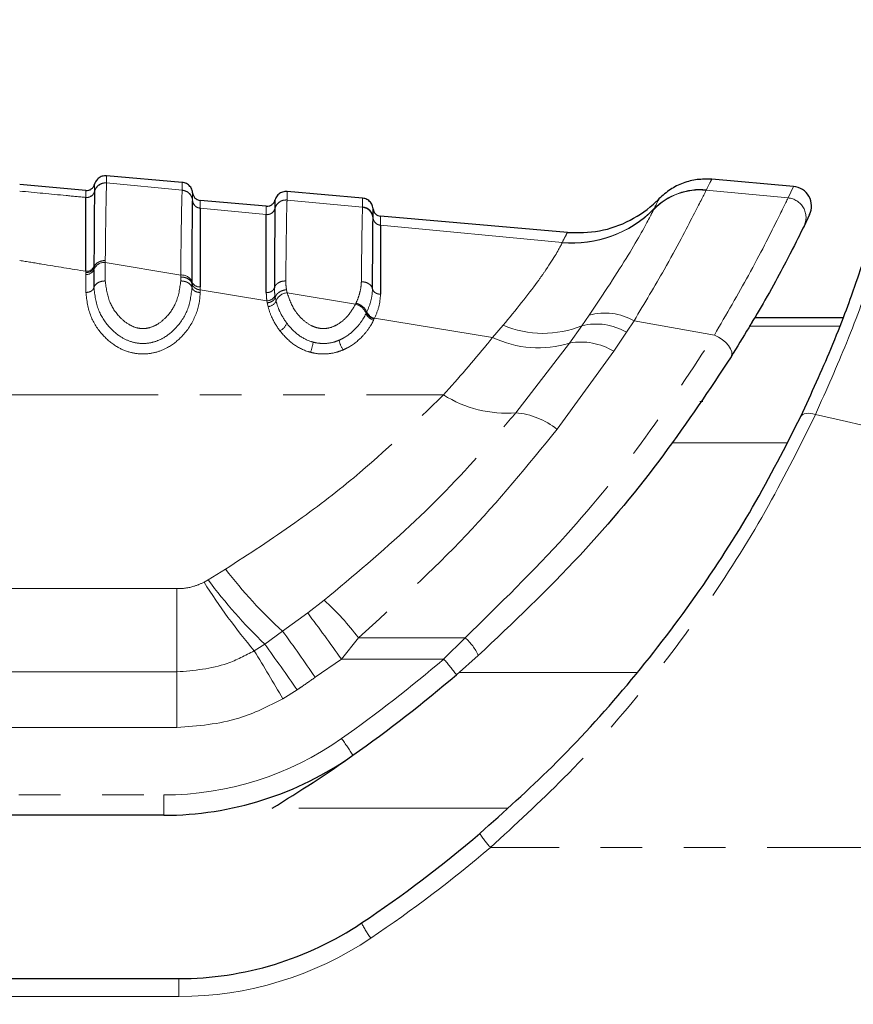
# Paper-space layout 'Wall Base Bracket' of a CAD drawing. Header units: millimetres. Extents: x 245 to 9339, y 492 to 8064.
# Tile 10 of 57: x 693 to 719, y 2523 to 2553. Entities that reach past the tile are written whole.
import ezdxf

# ---------------------------------------------------------------- set-up
doc = ezdxf.new("R2010")
doc.units = ezdxf.units.MM
doc.linetypes.add('PHANTOM', pattern=[12.7, 6.35, -1.27, 1.27, -1.27, 1.27, -1.27])
doc.layers.add('COMPONENT_GEOMETRY', color=7, linetype='Continuous')
doc.styles.add('SLDTEXTSTYLE0', font='TXT', dxfattribs={"width": 0.75})
doc.dimstyles.new('SLDDIMSTYLE0', dxfattribs={"dimtxt": 50, "dimasz": 3.302, "dimexe": 0, "dimexo": 0.0625, "dimgap": 12.5, "dimtad": 0, "dimtih": 1, "dimtoh": 1, "dimdec": 0, "dimrnd": 1e-09, "dimzin": 12, "dimdsep": 46, "dimtxsty": 'SLDTEXTSTYLE0', "dimsah": 1, "dimcen": 0.09, "dimadec": 0, "dimazin": 3, "dimtfac": 1, "dimtdec": 0, "dimtofl": 0, "dimtmove": 0, "dimatfit": 3, "dimfxl": 1, "dimfrac": 2, "dimtolj": 1, "dimtzin": 12, "dimarcsym": 0})
doc.dimstyles.new('SLDDIMSTYLE2', dxfattribs={"dimtxt": 3.175, "dimasz": 3.302, "dimexe": 0, "dimexo": 0.0625, "dimgap": 0.79375, "dimtad": 0, "dimtih": 1, "dimtoh": 1, "dimdec": 1, "dimrnd": 1e-09, "dimzin": 12, "dimdsep": 46, "dimtxsty": 'SLDTEXTSTYLE0', "dimsah": 1, "dimcen": 0.09, "dimadec": 0, "dimazin": 3, "dimtfac": 1, "dimtdec": 1, "dimtofl": 0, "dimtmove": 0, "dimatfit": 3, "dimfxl": 1, "dimfrac": 2, "dimtolj": 1, "dimtzin": 12, "dimarcsym": 0})

# ---------------------------------------------------------------- blocks, each defined once
blk = doc.blocks.new('_D_21')
at = {"layer": 'COMPONENT_GEOMETRY', "color": 7}
for p, q in [((4545.083, 2838.729), (4868.32, 2838.729)), ((4865.145, 2838.729), (4865.145, 1750.167)), ((4865.145, 656.565), (4865.145, 1745.127)), ((713.955, 656.565), (4868.32, 656.565))]:
    blk.add_line(p, q, dxfattribs=at)
for points in [[(4865.145, 2838.729), (4864.637, 2835.427), (4865.653, 2835.427)], [(4865.145, 656.565), (4865.653, 659.867), (4864.637, 659.867)]]:
    blk.add_solid(points, dxfattribs=at)
at = {"layer": 'COMPONENT_GEOMETRY', "color": 7, "insert": (4858.694, 1749.219), "char_height": 3.175, "attachment_point": 1, "style": 'SLDTEXTSTYLE0'}
blk.add_mtext('2182.2', dxfattribs=at)
blk = doc.blocks.new('_D_23')
at = {"layer": 'COMPONENT_GEOMETRY', "color": 7}
for p, q in [((4544.13, 2838.245), (4544.13, 979.41)), ((713.185, 669.335), (713.185, 985.76)), ((713.185, 982.585), (2554.769, 982.585)), ((4544.13, 982.585), (2702.546, 982.585))]:
    blk.add_line(p, q, dxfattribs=at)
for points in [[(713.185, 982.585), (716.487, 982.077), (716.487, 983.093)], [(4544.13, 982.585), (4540.828, 983.093), (4540.828, 982.077)]]:
    blk.add_solid(points, dxfattribs=at)
at = {"layer": 'COMPONENT_GEOMETRY', "color": 7, "insert": (2554.769, 1007.35), "char_height": 50, "attachment_point": 1, "style": 'SLDTEXTSTYLE0'}
blk.add_mtext('3831', dxfattribs=at)

psp = doc.layouts.new('Wall Base Bracket')

# ---------------------------------------------------------------- linework, layer by layer
at = {"color": 7, "linetype": 'Continuous', "lineweight": 25}
for p, q in [((698.385, 2548.338), (696.082, 2548.54)), ((695.449, 2548.093), (693.431, 2548.27)), ((717.023, 2548.213), (714.527, 2548.432)), ((703.885, 2547.857), (701.582, 2548.058)), ((700.949, 2547.612), (698.931, 2547.789)), ((703.885, 2547.579), (703.885, 2547.582)), ((710.126, 2546.809), (704.431, 2547.307)), ((717.512, 2547.357), (717.342, 2547.005)), ((704.203, 2547.26), (704.203, 2547.262)), ((695.695, 2545.683), (695.695, 2545.128)), ((698.685, 2545.128), (698.685, 2545.246)), ((718.523, 2544.21), (715.842, 2544.21)), ((706.746, 2533.323), (707.411, 2533.905)), ((697.822, 2529.036), (673.085, 2529.036)), ((671.085, 2524.056), (698.285, 2524.056))]:
    psp.add_line(p, q, dxfattribs=at)
at = {"color": 8, "linetype": 'PHANTOM', "lineweight": 18}
for p, q in [((696.082, 2548.324), (696.082, 2548.321)), ((698.385, 2548.102), (696.082, 2548.321)), ((716.855, 2547.865), (717.023, 2548.213)), ((695.449, 2547.878), (695.449, 2547.88)), ((695.449, 2547.875), (695.449, 2547.878)), ((695.713, 2548.066), (695.713, 2548.064)), ((695.713, 2548.064), (695.713, 2548.061)), ((698.385, 2548.1), (698.385, 2548.102)), ((714.362, 2548.103), (714.36, 2548.098)), ((716.855, 2547.865), (714.36, 2548.098)), ((714.367, 2548.114), (714.362, 2548.103)), ((698.703, 2547.78), (698.703, 2547.783)), ((698.703, 2547.778), (698.703, 2547.78)), ((701.213, 2547.798), (701.213, 2547.797)), ((701.582, 2547.802), (701.582, 2547.8)), ((703.885, 2547.582), (701.582, 2547.8)), ((698.931, 2547.554), (698.931, 2547.552)), ((698.931, 2547.552), (698.931, 2547.55)), ((700.949, 2547.359), (698.931, 2547.55)), ((700.949, 2547.357), (700.949, 2547.359)), ((700.949, 2547.354), (700.949, 2547.357)), ((701.213, 2547.544), (701.213, 2547.542)), ((701.213, 2547.542), (701.213, 2547.54)), ((712.76, 2547.513), (712.762, 2547.519)), ((712.762, 2547.519), (712.768, 2547.53)), ((704.203, 2547.258), (704.203, 2547.26)), ((704.431, 2547.034), (704.431, 2547.031)), ((704.431, 2547.031), (704.431, 2547.03)), ((709.97, 2546.508), (704.431, 2547.03)), ((709.967, 2546.499), (709.97, 2546.508)), ((695.695, 2545.779), (695.695, 2545.74)), ((696.04, 2545.955), (696.04, 2545.896)), ((696.04, 2545.896), (696.04, 2545.333)), ((696.04, 2545.896), (698.34, 2545.512)), ((695.448, 2545.588), (695.449, 2545.627)), ((695.448, 2545.53), (695.448, 2545.588)), ((695.448, 2544.981), (695.448, 2545.53)), ((695.695, 2545.74), (695.695, 2545.683)), ((698.34, 2545.333), (698.34, 2545.453)), ((698.685, 2545.246), (698.685, 2545.303)), ((698.931, 2545.152), (698.931, 2545.059)), ((698.932, 2545.059), (698.932, 2544.981)), ((698.932, 2545.059), (700.968, 2544.727)), ((701.213, 2544.889), (701.222, 2544.831)), ((701.565, 2545.066), (701.585, 2544.97)), ((701.585, 2544.97), (703.668, 2544.623)), ((700.978, 2544.665), (700.968, 2544.727)), ((701.003, 2544.551), (700.978, 2544.665)), ((701.222, 2544.831), (701.245, 2544.725)), ((703.668, 2544.623), (703.683, 2544.655)), ((703.991, 2544.338), (704.008, 2544.372)), ((704.008, 2544.372), (704.017, 2544.391)), ((710.572, 2543.968), (710.794, 2544.286)), ((704.241, 2544.173), (704.222, 2544.136)), ((704.25, 2544.193), (704.241, 2544.173)), ((704.25, 2544.193), (707.847, 2543.61)), ((707.847, 2543.61), (708.17, 2543.979)), ((710.197, 2543.439), (710.572, 2543.968)), ((712.16, 2544.117), (711.929, 2543.769)), ((712.16, 2544.117), (714.608, 2543.683)), ((711.929, 2543.769), (711.54, 2543.188)), ((718.424, 2543.951), (715.689, 2543.951)), ((708.555, 2541.312), (710.197, 2543.439)), ((711.54, 2543.188), (709.814, 2540.807)), ((678.6, 2541.857), (706.351, 2541.857)), ((716.815, 2540.393), (713.326, 2540.393)), ((699.176, 2536.213), (699.706, 2536.542)), ((699.052, 2536.143), (699.176, 2536.213)), ((679.645, 2535.948), (698.223, 2535.948)), ((698.223, 2533.408), (698.223, 2535.948)), ((702.212, 2535.206), (702.717, 2535.595)), ((701.447, 2534.648), (702.212, 2535.206)), ((700.9, 2534.256), (701.447, 2534.648)), ((703.761, 2534.452), (703.237, 2533.8)), ((703.761, 2534.452), (707.012, 2534.452)), ((707.012, 2534.452), (706.356, 2533.8)), ((700.581, 2534.051), (700.9, 2534.256)), ((703.237, 2533.8), (702.442, 2533.244)), ((706.356, 2533.8), (703.237, 2533.8)), ((679.645, 2533.408), (698.223, 2533.408)), ((698.223, 2531.714), (698.223, 2533.408)), ((706.82, 2533.386), (712.238, 2533.386)), ((701.886, 2532.861), (701.455, 2532.588)), ((698.223, 2531.714), (679.645, 2531.714)), ((673.085, 2529.657), (697.822, 2529.657)), ((697.822, 2529.036), (697.822, 2529.657)), ((708.291, 2529.253), (701.13, 2529.253)), ((747.972, 2528.056), (707.783, 2528.056)), ((698.285, 2524.056), (698.285, 2523.508)), ((698.285, 2523.508), (671.085, 2523.508))]:
    psp.add_line(p, q, dxfattribs=at)
at = {"color": 8, "linetype": 'PHANTOM', "lineweight": 18, "flags": 128}
for points in [[(715.116, 2543.014), (715.14, 2543.084), (715.136, 2543.168), (715.102, 2543.262), (715.04, 2543.359), (714.955, 2543.455), (714.851, 2543.544), (714.733, 2543.622), (714.608, 2543.683)], [(717.691, 2541.259), (717.614, 2541.28), (717.54, 2541.293), (717.469, 2541.297), (717.405, 2541.293), (717.349, 2541.28), (717.301, 2541.259), (717.265, 2541.23), (717.24, 2541.194)]]:
    psp.add_lwpolyline(points, dxfattribs=at)
at = {"color": 8, "linetype": 'PHANTOM', "lineweight": 18}
for centre, radius, start, end in [((696.051, 2547.972), 0.35, 84.9712, 165.3569), ((695.471, 2548.129), 0.25, 264.9787, 345.3342), ((695.471, 2548.124), 0.25, 265.0031, 345.3383), ((698.355, 2547.754), 0.35, 4.6718, 85.0788), ((714.18, 2546.11), 1.997, 84.834, 135.3301), ((714.182, 2546.115), 1.996, 84.8248, 135.3162), ((714.186, 2546.127), 1.995, 84.8105, 135.3058), ((698.952, 2547.803), 0.25, 184.6717, 265.0787), ((698.952, 2547.799), 0.25, 184.695, 265.0679), ((701.551, 2547.451), 0.35, 84.9675, 165.3383), ((716.802, 2547.267), 0.6, 334.0842, 84.9672), ((700.971, 2547.608), 0.25, 264.9748, 345.3207), ((700.971, 2547.603), 0.25, 264.9898, 345.3203), ((710.283, 2549.974), 3.489, 264.8057, 315.2829), ((710.285, 2549.986), 3.492, 264.8194, 315.3097), ((704.452, 2547.283), 0.25, 184.6847, 265.0918), ((704.452, 2547.278), 0.25, 184.7036, 265.0813), ((695.471, 2545.865), 0.239, 264.5045, 339.0742), ((696.008, 2545.562), 0.336, 84.5993, 158.9158), ((695.471, 2545.769), 0.24, 264.5993, 338.9158), ((698.373, 2545.177), 0.337, 22.0074, 95.6068), ((698.909, 2545.392), 0.241, 201.6492, 275.3496), ((700.971, 2544.988), 0.261, 269.2741, 337.6609), ((701.606, 2544.583), 0.388, 93.1707, 158.4912), ((700.987, 2544.828), 0.277, 273.1224, 338.2469), ((703.571, 2544.187), 0.447, 19.6719, 77.4316), ((704.292, 2544.448), 0.32, 200.1897, 257.4439), ((704.311, 2544.501), 0.313, 200.4854, 258.8957), ((711.276, 2542.574), 1.778, 60.1914, 105.7429), ((701.221, 2544.158), 0.368, 291.6022, 341.8017), ((709.384, 2546.866), 3.132, 247.2046, 292.2924), ((711.004, 2542.19), 1.829, 59.6355, 103.6556), ((701.313, 2543.58), 1.069, 336.742, 353.9336), ((703.888, 2543.641), 0.726, 189.1035, 214.5169), ((709.238, 2546.49), 3.198, 244.2151, 287.4484), ((710.54, 2541.558), 1.911, 58.4617, 100.3397), ((708.261, 2544.854), 3.553, 237.4856, 274.7479), ((708.34, 2538.956), 2.366, 51.4564, 84.7868), ((711.125, 2545.291), 14.385, 217.4582, 227.7208), ((712.652, 2546.352), 16.864, 216.9539, 225.8258), ((715.41, 2546.498), 19.36, 212.3327, 220.009), ((696.305, 2528.693), 9.421, 37.6767, 47.1039), ((660.381, 2503.612), 52.421, 35.1616, 37.0632), ((657.269, 2502.275), 54.77, 34.433, 36.2331), ((705.921, 2533.235), 1.634, 24.2106, 48.1212), ((655.857, 2501.401), 55.752, 34.3515, 36.1074), ((647.12, 2501.129), 62.785, 30.06943, 31.62518), ((678.918, 2565.838), 42.182, 305.2171, 310.5774), ((701.255, 2529.225), 6.853, 36.7341, 41.8869), ((697.822, 2539.057), 9.4, 270, 305.2171), ((697.007, 2526.782), 7.746, 31.8128, 36.3794), ((709.374, 2529.601), 2.218, 210.2258, 224.1437), ((682.185, 2558.008), 39.4, 303.855, 310.5181), ((706.21, 2526.851), 2.598, 205.0423, 216.9851), ((698.285, 2534.008), 10.5, 270, 303.855)]:
    psp.add_arc(centre, radius, start, end, dxfattribs=at)
at = {"color": 7, "linetype": 'Continuous', "lineweight": 25}
for centre, radius, start, end in [((716.971, 2547.616), 0.6, 334.4366, 85), ((703.855, 2547.234), 0.35, 4.6847, 85.0919), ((678.918, 2565.818), 42.782, 305.2171, 310.5774), ((697.822, 2539.036), 10, 270, 305.2171), ((678.918, 2565.818), 42.782, 301.2777, 305.2171), ((682.185, 2558.056), 38.9, 303.855, 310.5181), ((698.285, 2534.056), 10, 270, 303.855)]:
    psp.add_arc(centre, radius, start, end, dxfattribs=at)
for points, knots in [([(696.082, 2548.54), (696.036, 2548.538), (695.944, 2548.536), (695.821, 2548.465), (695.744, 2548.373), (695.721, 2548.304), (695.713, 2548.279)], [0, 0, 0, 0, 0.279636, 0.559272, 0.838908, 1, 1, 1, 1]), ([(698.703, 2548.018), (698.699, 2548.044), (698.689, 2548.115), (698.629, 2548.22), (698.52, 2548.311), (698.43, 2548.329), (698.385, 2548.338)], [0, 0, 0, 0, 0.161092, 0.440728, 0.720364, 1, 1, 1, 1]), ([(695.449, 2545.627), (695.449, 2545.686), (695.449, 2546.067), (695.449, 2546.627), (695.449, 2547.49), (695.449, 2547.715), (695.449, 2547.875)], [0, 0, 0, 0, 0.0466064, 0.2962956, 0.499313, 1, 1, 1, 1]), ([(695.713, 2548.061), (695.713, 2548.055), (695.71, 2547.978), (695.706, 2547.624), (695.7, 2546.802), (695.697, 2546.228), (695.695, 2545.84), (695.695, 2545.779)], [0, 0, 0, 0, 0.038183, 0.500666, 0.703622, 0.953369, 1, 1, 1, 1]), ([(701.582, 2548.058), (701.536, 2548.057), (701.444, 2548.055), (701.321, 2547.984), (701.244, 2547.891), (701.221, 2547.823), (701.213, 2547.798)], [0, 0, 0, 0, 0.279636, 0.559272, 0.838908, 1, 1, 1, 1]), ([(698.685, 2545.303), (698.686, 2545.39), (698.688, 2545.815), (698.691, 2546.422), (698.697, 2547.358), (698.7, 2547.602), (698.703, 2547.778)], [0, 0, 0, 0, 0.062027, 0.301058, 0.495826, 1, 1, 1, 1]), ([(701.213, 2547.797), (701.213, 2547.791), (701.213, 2547.784), (701.213, 2547.714), (701.213, 2547.617), (701.213, 2547.544)], [0, 0, 0, 0, 0.3238367, 0.4937919, 1, 1, 1, 1]), ([(704.203, 2547.536), (704.199, 2547.562), (704.189, 2547.634), (704.129, 2547.739), (704.02, 2547.829), (703.93, 2547.848), (703.885, 2547.857)], [0, 0, 0, 0, 0.161092, 0.440728, 0.720364, 1, 1, 1, 1]), ([(704.203, 2547.26), (704.199, 2547.286), (704.189, 2547.357), (704.129, 2547.461), (704.02, 2547.552), (703.93, 2547.57), (703.885, 2547.579)], [0, 0, 0, 0, 0.161052, 0.440701, 0.720351, 1, 1, 1, 1]), ([(710.126, 2546.809), (710.456, 2546.807), (711.116, 2546.804), (712.058, 2547.148), (712.636, 2547.553), (712.897, 2547.813), (712.926, 2547.842)], [0, 0, 0, 0, 0.3200088, 0.6400176, 0.9600265, 1, 1, 1, 1]), ([(698.931, 2547.55), (698.931, 2547.546), (698.931, 2547.471), (698.931, 2547.107), (698.931, 2546.243), (698.931, 2545.65), (698.931, 2545.237), (698.931, 2545.152)], [0, 0, 0, 0, 0.0237849, 0.5040366, 0.6987849, 0.9379242, 1, 1, 1, 1]), ([(700.949, 2544.976), (700.949, 2545.366), (700.949, 2546.009), (700.949, 2546.943), (700.949, 2547.183), (700.949, 2547.354)], [0, 0, 0, 0, 0.305943, 0.504043, 1, 1, 1, 1]), ([(701.213, 2547.54), (701.213, 2547.539), (701.21, 2547.462), (701.207, 2547.103), (701.201, 2546.182), (701.198, 2545.524), (701.196, 2545.124)], [0, 0, 0, 0, 0.007962, 0.495763, 0.693873, 1, 1, 1, 1]), ([(704.203, 2547.262), (704.203, 2547.341), (704.203, 2547.445), (704.203, 2547.521), (704.203, 2547.53), (704.203, 2547.536)], [0, 0, 0, 0, 0.498209, 0.65934, 1, 1, 1, 1]), ([(704.188, 2545.087), (704.189, 2545.275), (704.191, 2545.718), (704.196, 2546.593), (704.2, 2547.119), (704.203, 2547.237), (704.203, 2547.258)], [0, 0, 0, 0, 0.155855, 0.367463, 0.888474, 1, 1, 1, 1]), ([(704.431, 2547.03), (704.431, 2547.01), (704.431, 2546.898), (704.431, 2546.389), (704.431, 2545.54), (704.431, 2545.109), (704.431, 2544.927)], [0, 0, 0, 0, 0.1114205, 0.6322798, 0.8440097, 1, 1, 1, 1]), ([(717.342, 2547.005), (717.254, 2546.828), (717.08, 2546.472), (716.285, 2544.937), (715.481, 2543.614), (715.116, 2543.014)], [0, 0, 0, 0, 0.3525532, 0.7063709, 1, 1, 1, 1]), ([(717.24, 2541.194), (717.567, 2541.909), (718.308, 2543.531), (718.964, 2545.373), (719.097, 2545.78), (719.164, 2545.984)], [0, 0, 0, 0, 0.282335, 0.640707, 1, 1, 1, 1]), ([(715.689, 2543.951), (715.713, 2543.991), (715.76, 2544.07), (715.824, 2544.179), (715.835, 2544.198), (715.842, 2544.21)], [0, 0, 0, 0, 0.250222, 0.500444, 1, 1, 1, 1]), ([(715.116, 2543.014), (714.457, 2542.022), (713.117, 2540.006), (710.53, 2536.864), (708.471, 2534.911), (707.411, 2533.905)], [0, 0, 0, 0, 0.3195668, 0.6495312, 1, 1, 1, 1]), ([(707.458, 2528.484), (708.202, 2529.15), (709.789, 2530.569), (712.004, 2533.002), (714.061, 2535.678), (715.861, 2538.479), (716.776, 2540.28), (717.24, 2541.194)], [0, 0, 0, 0, 0.17898, 0.381353, 0.587791, 0.790711, 1, 1, 1, 1])]:
    psp.add_open_spline(points, degree=3, knots=knots, dxfattribs=at)
at = {"color": 8, "linetype": 'PHANTOM', "lineweight": 18}
for points, knots in [([(696.082, 2548.54), (696.082, 2548.54), (696.082, 2548.539), (696.082, 2548.524), (696.082, 2548.478), (696.082, 2548.418), (696.082, 2548.35), (696.082, 2548.324)], [0, 0, 0, 0, 0.04475, 0.3480765, 0.4997344, 0.8031202, 1, 1, 1, 1]), ([(696.082, 2548.324), (696.036, 2548.322), (695.944, 2548.32), (695.821, 2548.249), (695.744, 2548.157), (695.721, 2548.089), (695.713, 2548.064)], [0, 0, 0, 0, 0.279621, 0.559243, 0.838864, 1, 1, 1, 1]), ([(695.713, 2548.279), (695.713, 2548.269), (695.713, 2548.256), (695.713, 2548.171), (695.713, 2548.106), (695.713, 2548.066)], [0, 0, 0, 0, 0.5019241, 0.6843452, 1, 1, 1, 1]), ([(696.082, 2548.321), (696.081, 2548.308), (696.077, 2548.254), (696.071, 2548.044), (696.063, 2547.67), (696.054, 2547.085), (696.046, 2546.441), (696.04, 2545.955)], [0, 0, 0, 0, 0.078702, 0.324589, 0.496687, 0.620034, 1, 1, 1, 1]), ([(698.385, 2548.102), (698.385, 2548.112), (698.385, 2548.166), (698.385, 2548.228), (698.385, 2548.293), (698.385, 2548.331), (698.385, 2548.336), (698.385, 2548.338)], [0, 0, 0, 0, 0.061922, 0.352279, 0.497453, 0.787868, 1, 1, 1, 1]), ([(714.527, 2548.432), (714.524, 2548.426), (714.515, 2548.409), (714.427, 2548.233), (714.367, 2548.114)], [0, 0, 0, 0, 0.32125, 1, 1, 1, 1]), ([(695.449, 2547.88), (695.249, 2547.899), (694.576, 2547.963), (693.903, 2548.027), (693.431, 2548.072)], [0, 0, 0, 0, 0.297159, 1, 1, 1, 1]), ([(695.449, 2547.88), (695.449, 2547.921), (695.449, 2547.985), (695.449, 2548.07), (695.449, 2548.083), (695.449, 2548.093)], [0, 0, 0, 0, 0.315656, 0.498077, 1, 1, 1, 1]), ([(698.34, 2545.512), (698.345, 2545.972), (698.353, 2546.663), (698.362, 2547.263), (698.373, 2547.819), (698.379, 2547.978), (698.385, 2548.1)], [0, 0, 0, 0, 0.328466, 0.492618, 0.610176, 1, 1, 1, 1]), ([(698.703, 2547.78), (698.699, 2547.806), (698.689, 2547.877), (698.629, 2547.982), (698.52, 2548.072), (698.43, 2548.09), (698.385, 2548.1)], [0, 0, 0, 0, 0.161045, 0.440696, 0.720348, 1, 1, 1, 1]), ([(698.703, 2547.783), (698.703, 2547.85), (698.703, 2547.94), (698.703, 2548.005), (698.703, 2548.013), (698.703, 2548.018)], [0, 0, 0, 0, 0.497444, 0.671476, 1, 1, 1, 1]), ([(701.582, 2548.058), (701.582, 2548.056), (701.582, 2548.051), (701.582, 2548), (701.582, 2547.918), (701.582, 2547.838), (701.582, 2547.802)], [0, 0, 0, 0, 0.221137, 0.499684, 0.778766, 1, 1, 1, 1]), ([(714.36, 2548.098), (714.263, 2547.908), (714.071, 2547.53), (713.254, 2545.95), (712.48, 2544.653), (712.16, 2544.117)], [0, 0, 0, 0, 0.373601, 0.740943, 1, 1, 1, 1]), ([(698.931, 2547.789), (698.931, 2547.784), (698.931, 2547.776), (698.931, 2547.712), (698.931, 2547.621), (698.931, 2547.554)], [0, 0, 0, 0, 0.328526, 0.502557, 1, 1, 1, 1]), ([(700.949, 2547.359), (700.949, 2547.431), (700.949, 2547.528), (700.949, 2547.598), (700.949, 2547.607), (700.949, 2547.612)], [0, 0, 0, 0, 0.498522, 0.665896, 1, 1, 1, 1]), ([(701.582, 2547.802), (701.536, 2547.801), (701.444, 2547.799), (701.321, 2547.728), (701.244, 2547.636), (701.221, 2547.567), (701.213, 2547.542)], [0, 0, 0, 0, 0.279624, 0.559248, 0.838872, 1, 1, 1, 1]), ([(701.582, 2547.8), (701.58, 2547.762), (701.573, 2547.616), (701.56, 2546.884), (701.548, 2545.785), (701.543, 2545.334)], [0, 0, 0, 0, 0.167171, 0.658602, 1, 1, 1, 1]), ([(703.847, 2545.309), (703.852, 2545.746), (703.86, 2546.492), (703.871, 2547.161), (703.879, 2547.477), (703.883, 2547.554), (703.885, 2547.579)], [0, 0, 0, 0, 0.360245, 0.616478, 0.87209, 1, 1, 1, 1]), ([(703.885, 2547.582), (703.885, 2547.621), (703.885, 2547.706), (703.885, 2547.794), (703.885, 2547.848), (703.885, 2547.854), (703.885, 2547.857)], [0, 0, 0, 0, 0.229155, 0.497999, 0.767356, 1, 1, 1, 1]), ([(712.768, 2547.53), (712.839, 2547.67), (712.922, 2547.833), (712.926, 2547.841), (712.926, 2547.842)], [0, 0, 0, 0, 0.858737, 1, 1, 1, 1]), ([(714.608, 2543.683), (714.974, 2544.313), (715.784, 2545.707), (716.583, 2547.309), (716.764, 2547.679), (716.855, 2547.865)], [0, 0, 0, 0, 0.291567, 0.64553, 1, 1, 1, 1]), ([(704.431, 2547.307), (704.431, 2547.301), (704.431, 2547.292), (704.431, 2547.216), (704.431, 2547.112), (704.431, 2547.034)], [0, 0, 0, 0, 0.340661, 0.501792, 1, 1, 1, 1]), ([(710.794, 2544.286), (711.225, 2544.938), (712.082, 2546.235), (712.621, 2547.238), (712.724, 2547.443), (712.76, 2547.513)], [0, 0, 0, 0, 0.3986557, 0.7924475, 1, 1, 1, 1]), ([(709.97, 2546.508), (710.015, 2546.595), (710.106, 2546.771), (710.119, 2546.796), (710.126, 2546.809)], [0, 0, 0, 0, 0.493573, 1, 1, 1, 1]), ([(708.17, 2543.979), (708.551, 2544.447), (709.04, 2545.048), (709.645, 2545.917), (709.906, 2546.351), (709.957, 2546.475), (709.967, 2546.499)], [0, 0, 0, 0, 0.369773, 0.474126, 0.896691, 1, 1, 1, 1]), ([(719.683, 2546.326), (719.611, 2546.11), (719.467, 2545.679), (718.787, 2543.729), (718.026, 2542.015), (717.691, 2541.259)], [0, 0, 0, 0, 0.358423, 0.7169, 1, 1, 1, 1]), ([(693.432, 2545.956), (693.658, 2545.919), (694.329, 2545.809), (695.002, 2545.699), (695.449, 2545.627)], [0, 0, 0, 0, 0.3365034, 1, 1, 1, 1]), ([(696.04, 2545.955), (695.994, 2545.952), (695.903, 2545.944), (695.787, 2545.884), (695.718, 2545.811), (695.701, 2545.759), (695.695, 2545.74)], [0, 0, 0, 0, 0.279684, 0.559369, 0.839055, 1, 1, 1, 1]), ([(698.34, 2545.453), (698.34, 2545.454), (698.34, 2545.473), (698.34, 2545.493), (698.34, 2545.512)], [0, 0, 0, 0, 0.009627, 1, 1, 1, 1]), ([(696.04, 2545.333), (695.994, 2545.33), (695.902, 2545.322), (695.786, 2545.265), (695.718, 2545.195), (695.701, 2545.146), (695.695, 2545.128)], [0, 0, 0, 0, 0.279636, 0.559272, 0.838908, 1, 1, 1, 1]), ([(696.04, 2545.333), (696.066, 2545.119), (696.113, 2544.738), (696.411, 2544.275), (696.722, 2544.011), (696.984, 2543.897), (697.211, 2543.87), (697.436, 2543.91), (697.68, 2544.028), (697.965, 2544.276), (698.262, 2544.725), (698.311, 2545.106), (698.34, 2545.333)], [0, 0, 0, 0, 0.181549, 0.323795, 0.40885, 0.462296, 0.504185, 0.545984, 0.60056, 0.677304, 0.807908, 1, 1, 1, 1]), ([(698.34, 2545.453), (698.386, 2545.45), (698.477, 2545.442), (698.593, 2545.385), (698.662, 2545.314), (698.679, 2545.264), (698.685, 2545.246)], [0, 0, 0, 0, 0.279619, 0.559239, 0.838858, 1, 1, 1, 1]), ([(698.34, 2545.333), (698.386, 2545.33), (698.477, 2545.322), (698.593, 2545.265), (698.662, 2545.195), (698.679, 2545.146), (698.685, 2545.128)], [0, 0, 0, 0, 0.279636, 0.559272, 0.838908, 1, 1, 1, 1]), ([(698.931, 2545.059), (698.902, 2545.064), (698.844, 2545.075), (698.767, 2545.118), (698.708, 2545.176), (698.693, 2545.222), (698.685, 2545.246)], [0, 0, 0, 0, 0.249979, 0.499967, 0.749972, 1, 1, 1, 1]), ([(701.543, 2545.334), (701.497, 2545.33), (701.406, 2545.323), (701.289, 2545.265), (701.22, 2545.193), (701.202, 2545.143), (701.196, 2545.124)], [0, 0, 0, 0, 0.279647, 0.559295, 0.838942, 1, 1, 1, 1]), ([(701.543, 2545.334), (701.544, 2545.304), (701.544, 2545.245), (701.552, 2545.156), (701.561, 2545.096), (701.565, 2545.066)], [0, 0, 0, 0, 0.335805, 0.671409, 1, 1, 1, 1]), ([(703.683, 2544.655), (703.69, 2544.67), (703.728, 2544.754), (703.784, 2544.907), (703.835, 2545.111), (703.843, 2545.243), (703.847, 2545.309)], [0, 0, 0, 0, 0.069953, 0.379787, 0.68987, 1, 1, 1, 1]), ([(704.188, 2545.087), (704.182, 2545.106), (704.167, 2545.159), (704.099, 2545.234), (703.984, 2545.296), (703.893, 2545.305), (703.847, 2545.309)], [0, 0, 0, 0, 0.16106, 0.440707, 0.720353, 1, 1, 1, 1]), ([(698.932, 2544.981), (698.931, 2544.957), (698.928, 2544.714), (698.816, 2544.247), (698.461, 2543.682), (698.013, 2543.319), (697.592, 2543.142), (697.189, 2543.086), (696.765, 2543.145), (696.326, 2543.342), (695.895, 2543.718), (695.532, 2544.293), (695.478, 2544.737), (695.448, 2544.981)], [0, 0, 0, 0, 0.015176, 0.154016, 0.287928, 0.380186, 0.440103, 0.499621, 0.560833, 0.630065, 0.72299, 0.848336, 1, 1, 1, 1]), ([(695.695, 2545.128), (695.722, 2544.9), (695.772, 2544.487), (696.101, 2543.96), (696.478, 2543.626), (696.847, 2543.458), (697.189, 2543.409), (697.514, 2543.455), (697.866, 2543.605), (698.257, 2543.929), (698.605, 2544.468), (698.657, 2544.897), (698.685, 2545.128)], [0, 0, 0, 0, 0.15944, 0.28915, 0.381199, 0.445786, 0.500416, 0.553519, 0.609166, 0.699962, 0.838274, 1, 1, 1, 1]), ([(700.968, 2544.727), (700.963, 2544.759), (700.952, 2544.843), (700.95, 2544.925), (700.949, 2544.976)], [0, 0, 0, 0, 0.381074, 1, 1, 1, 1]), ([(701.196, 2545.124), (701.197, 2545.076), (701.199, 2544.999), (701.209, 2544.919), (701.213, 2544.889)], [0, 0, 0, 0, 0.6183, 1, 1, 1, 1]), ([(701.565, 2545.066), (701.52, 2545.058), (701.429, 2545.043), (701.313, 2544.975), (701.245, 2544.9), (701.228, 2544.849), (701.222, 2544.831)], [0, 0, 0, 0, 0.279745, 0.559492, 0.839241, 1, 1, 1, 1]), ([(701.585, 2544.97), (701.65, 2544.781), (701.752, 2544.488), (702.047, 2544.147), (702.286, 2543.979), (702.504, 2543.897), (702.692, 2543.87), (702.919, 2543.904), (703.183, 2544.027), (703.464, 2544.273), (703.595, 2544.498), (703.668, 2544.623)], [0, 0, 0, 0, 0.231984, 0.360069, 0.466873, 0.51259, 0.572217, 0.631946, 0.711676, 0.840177, 1, 1, 1, 1]), ([(704.017, 2544.391), (704.064, 2544.507), (704.162, 2544.744), (704.179, 2544.97), (704.188, 2545.087)], [0, 0, 0, 0, 0.48654, 1, 1, 1, 1]), ([(704.431, 2544.927), (704.422, 2544.804), (704.405, 2544.566), (704.301, 2544.315), (704.25, 2544.193)], [0, 0, 0, 0, 0.514824, 1, 1, 1, 1]), ([(701.245, 2544.725), (701.274, 2544.625), (701.342, 2544.392), (701.487, 2544.17), (701.571, 2544.043)], [0, 0, 0, 0, 0.4263641, 1, 1, 1, 1]), ([(703.683, 2544.655), (703.726, 2544.64), (703.813, 2544.61), (703.922, 2544.527), (703.987, 2544.443), (704.002, 2544.391), (704.008, 2544.373)], [0, 0, 0, 0, 0.279668, 0.559337, 0.839005, 1, 1, 1, 1]), ([(701.356, 2543.816), (701.266, 2543.953), (701.108, 2544.192), (701.034, 2544.444), (701.003, 2544.551)], [0, 0, 0, 0, 0.576286, 1, 1, 1, 1]), ([(703.171, 2543.526), (703.22, 2543.549), (703.419, 2543.644), (703.674, 2543.863), (703.877, 2544.125), (703.96, 2544.28), (703.991, 2544.338)], [0, 0, 0, 0, 0.124287, 0.511412, 0.81784, 1, 1, 1, 1]), ([(701.571, 2544.043), (701.674, 2543.924), (701.866, 2543.7), (702.18, 2543.525), (702.354, 2543.473), (702.377, 2543.467)], [0, 0, 0, 0, 0.500878, 0.934932, 1, 1, 1, 1]), ([(704.222, 2544.136), (704.189, 2544.073), (704.097, 2543.904), (703.869, 2543.612), (703.578, 2543.365), (703.348, 2543.257), (703.29, 2543.229)], [0, 0, 0, 0, 0.175438, 0.474731, 0.868035, 1, 1, 1, 1]), ([(702.296, 2543.158), (702.268, 2543.166), (702.06, 2543.226), (701.696, 2543.426), (701.473, 2543.682), (701.356, 2543.816)], [0, 0, 0, 0, 0.069549, 0.515215, 1, 1, 1, 1]), ([(707.012, 2534.452), (708.058, 2535.472), (710.065, 2537.43), (712.62, 2540.612), (713.939, 2542.649), (714.608, 2543.683)], [0, 0, 0, 0, 0.349022, 0.66958, 1, 1, 1, 1]), ([(702.377, 2543.467), (702.415, 2543.457), (702.518, 2543.433), (702.731, 2543.416), (702.966, 2543.447), (703.116, 2543.505), (703.171, 2543.526)], [0, 0, 0, 0, 0.147341, 0.391101, 0.775571, 1, 1, 1, 1]), ([(706.351, 2541.857), (706.808, 2542.373), (707.329, 2542.96), (707.791, 2543.54), (707.847, 2543.61)], [0, 0, 0, 0, 0.879479, 1, 1, 1, 1]), ([(703.29, 2543.229), (703.222, 2543.203), (703.035, 2543.132), (702.741, 2543.094), (702.473, 2543.115), (702.344, 2543.146), (702.296, 2543.158)], [0, 0, 0, 0, 0.219455, 0.606408, 0.852957, 1, 1, 1, 1]), ([(699.706, 2536.542), (700.416, 2537.004), (701.77, 2537.885), (704.073, 2539.643), (705.47, 2541.001), (706.351, 2541.857)], [0, 0, 0, 0, 0.289895, 0.552414, 1, 1, 1, 1]), ([(714.258, 2541.654), (714.254, 2541.653), (714.251, 2541.652), (714.171, 2541.654), (714.165, 2541.655)], [0, 0, 0, 0, 0.916742, 1, 1, 1, 1]), ([(702.717, 2535.595), (703.603, 2536.339), (705.392, 2537.842), (707.285, 2539.815), (708.276, 2540.984), (708.555, 2541.312)], [0, 0, 0, 0, 0.413759, 0.835317, 1, 1, 1, 1]), ([(717.691, 2541.259), (717.236, 2540.34), (716.312, 2538.472), (714.508, 2535.582), (712.406, 2532.772), (710.165, 2530.241), (708.537, 2528.748), (707.783, 2528.056)], [0, 0, 0, 0, 0.2033, 0.413176, 0.615251, 0.821702, 1, 1, 1, 1]), ([(748.037, 2534.379), (742.964, 2535.516), (732.805, 2537.791), (722.733, 2540.102), (717.691, 2541.259)], [0, 0, 0, 0, 0.499404, 1, 1, 1, 1]), ([(709.814, 2540.807), (708.923, 2539.714), (707.114, 2537.497), (704.889, 2535.477), (703.761, 2534.452)], [0, 0, 0, 0, 0.492706, 1, 1, 1, 1]), ([(698.223, 2535.948), (698.226, 2535.948), (698.4, 2535.948), (698.69, 2535.984), (698.949, 2536.098), (699.052, 2536.143)], [0, 0, 0, 0, 0.012104, 0.6063, 1, 1, 1, 1]), ([(698.223, 2533.408), (698.747, 2533.453), (699.578, 2533.525), (700.311, 2533.91), (700.581, 2534.051)], [0, 0, 0, 0, 0.631475, 1, 1, 1, 1]), ([(702.442, 2533.244), (702.304, 2533.149), (702.119, 2533.021), (701.933, 2532.893), (701.886, 2532.861)], [0, 0, 0, 0, 0.7455515, 1, 1, 1, 1]), ([(701.455, 2532.588), (701.014, 2532.364), (700.001, 2531.85), (698.864, 2531.763), (698.223, 2531.714)], [0, 0, 0, 0, 0.435611, 1, 1, 1, 1])]:
    psp.add_open_spline(points, degree=3, knots=knots, dxfattribs=at)
at = {"color": 7, "linetype": 'Continuous', "lineweight": 25}
for points in [[(695.449, 2548.093), (695.479, 2548.094), (695.537, 2548.094), (695.618, 2548.134), (695.682, 2548.196), (695.703, 2548.252), (695.713, 2548.279)], [(714.527, 2548.432), (714.379, 2548.435), (714.085, 2548.442), (713.655, 2548.329), (713.255, 2548.136), (713.036, 2547.94), (712.926, 2547.842)], [(698.703, 2548.018), (698.709, 2547.989), (698.719, 2547.931), (698.772, 2547.858), (698.844, 2547.805), (698.902, 2547.794), (698.931, 2547.789)], [(700.949, 2547.612), (700.979, 2547.612), (701.037, 2547.613), (701.118, 2547.653), (701.182, 2547.715), (701.203, 2547.77), (701.213, 2547.798)], [(704.203, 2547.536), (704.209, 2547.507), (704.219, 2547.45), (704.272, 2547.377), (704.344, 2547.324), (704.402, 2547.313), (704.431, 2547.307)]]:
    psp.add_open_spline(points, degree=3, dxfattribs=at)
at = {"color": 8, "linetype": 'PHANTOM', "lineweight": 18}
for points in [[(695.449, 2547.878), (695.479, 2547.878), (695.538, 2547.879), (695.618, 2547.919), (695.682, 2547.981), (695.703, 2548.036), (695.713, 2548.064)], [(698.703, 2547.78), (698.708, 2547.751), (698.719, 2547.693), (698.772, 2547.621), (698.844, 2547.568), (698.902, 2547.557), (698.931, 2547.552)], [(700.949, 2547.357), (700.979, 2547.357), (701.038, 2547.358), (701.118, 2547.398), (701.182, 2547.46), (701.203, 2547.515), (701.213, 2547.542)], [(704.203, 2547.26), (704.208, 2547.231), (704.219, 2547.173), (704.272, 2547.101), (704.344, 2547.048), (704.402, 2547.037), (704.431, 2547.031)], [(695.448, 2545.588), (695.478, 2545.59), (695.536, 2545.594), (695.613, 2545.628), (695.671, 2545.678), (695.687, 2545.719), (695.695, 2545.74)], [(695.448, 2544.981), (695.478, 2544.983), (695.536, 2544.987), (695.613, 2545.02), (695.671, 2545.068), (695.687, 2545.108), (695.695, 2545.128)], [(698.932, 2544.981), (698.902, 2544.983), (698.844, 2544.987), (698.767, 2545.02), (698.708, 2545.068), (698.693, 2545.108), (698.685, 2545.128)], [(700.949, 2544.976), (700.978, 2544.977), (701.036, 2544.981), (701.113, 2545.014), (701.172, 2545.063), (701.188, 2545.104), (701.196, 2545.124)], [(704.188, 2545.087), (704.195, 2545.065), (704.21, 2545.022), (704.268, 2544.971), (704.344, 2544.935), (704.402, 2544.929), (704.431, 2544.927)], [(701.222, 2544.831), (701.215, 2544.811), (701.199, 2544.77), (701.141, 2544.718), (701.065, 2544.679), (701.007, 2544.669), (700.978, 2544.664)], [(704.008, 2544.372), (704.015, 2544.351), (704.03, 2544.31), (704.086, 2544.25), (704.158, 2544.201), (704.213, 2544.182), (704.241, 2544.173)]]:
    psp.add_open_spline(points, degree=3, dxfattribs=at)

# ---------------------------------------------------------------- dimensions: what is measured, and where the dimension line sits
at = {"layer": 'COMPONENT_GEOMETRY', "color": 7}
dim = psp.add_linear_dim(base=(4544.13, 982.585), p1=(713.185, 668.065), p2=(4544.13, 2839.515), dimstyle='SLDDIMSTYLE0', dxfattribs=at)
dim.commit()
dim.dimension.update_dxf_attribs({"geometry": '_D_23', "text_midpoint": (2628.658, 982.585), "dimtype": 160})
dim = psp.add_linear_dim(base=(4865.145, 656.565), p1=(4543.813, 2838.729), p2=(712.685, 656.565), angle=90, dimstyle='SLDDIMSTYLE2', dxfattribs=at)
dim.commit()
dim.dimension.update_dxf_attribs({"geometry": '_D_21', "text_midpoint": (4865.145, 1747.647), "dimtype": 160})

doc.saveas('drawing.dxf')
